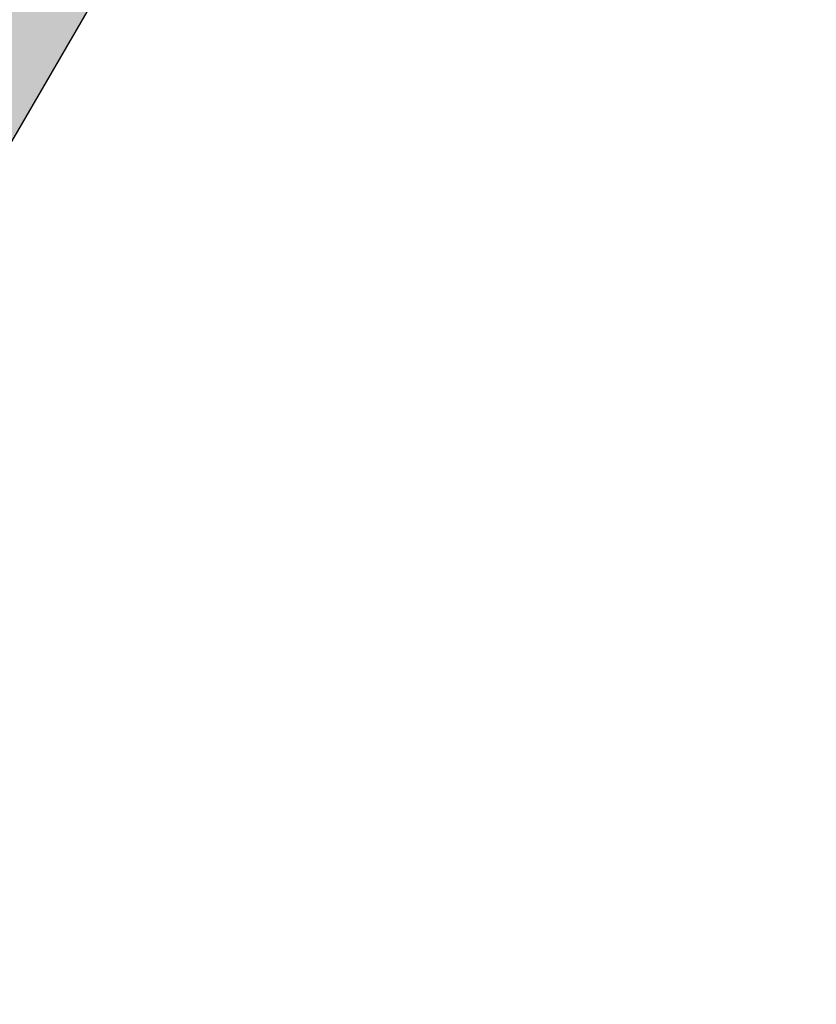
# Model space of a CAD drawing. Header units: metres. Extents: x 90616 to 91431, y 464084 to 465523.
# Tile 18 of 256: x 90847.132 to 90847.787, y 464279.848 to 464280.658. Entities that reach past the tile are written whole.
import ezdxf

# ---------------------------------------------------------------- set-up
doc = ezdxf.new("R2010")
doc.units = ezdxf.units.M
doc.layers.add('94.01_Rijbaan - road H', color=43, linetype='Continuous')
doc.layers.add('94.01_road', color=3, linetype='Continuous')

msp = doc.modelspace()

# ---------------------------------------------------------------- hatches: boundary and pattern name
at = {"layer": '94.01_Rijbaan - road H'}
h = msp.add_hatch(color=254, dxfattribs=at)
h.dxf.hatch_style = 1
h.paths.add_polyline_path([(91000.2208, 464586.76441), (90998.64983, 464583.62246), (90996.46263, 464579.1422), (90994.27542, 464574.62663), (90992.08817, 464570.14637), (90989.90097, 464565.63079), (90987.71372, 464561.15053), (90983.26873, 464552.18997), (90981.08152, 464547.70971), (90978.85901, 464543.22941), (90978.01233, 464541.5361), (90976.63653, 464538.74914), (90974.37875, 464534.26884), (90972.15623, 464529.78858), (90971.48594, 464528.41274), (90969.93375, 464525.34359), (90967.67597, 464520.86329), (90965.41818, 464516.41829), (90963.1604, 464511.93803), (90960.90261, 464507.49304), (90958.64487, 464503.01274), (90956.38708, 464498.56775), (90954.09402, 464494.12276), (90951.83624, 464489.67776), (90944.95707, 464476.34275), (90942.62875, 464471.89776), (90940.33569, 464467.48803), (90938.00737, 464463.04304), (90937.65459, 464462.33749), (90935.679, 464458.63332), (90933.35069, 464454.18829), (90928.69402, 464445.36884), (90926.3657, 464440.92385), (90919.27485, 464427.6947), (90916.91126, 464423.32167), (90916.55848, 464422.65139), (90914.54764, 464418.91195), (90912.18403, 464414.50223), (90909.78514, 464410.12778), (90907.42153, 464405.71805), (90905.02264, 464401.34362), (90902.62374, 464396.9339), (90900.22485, 464392.55945), (90897.7907, 464388.18501), (90895.53291, 464384.09278), (90895.39179, 464383.81056), (90890.52346, 464375.06168), (90888.12458, 464370.68722), (90885.65513, 464366.31279), (90883.22096, 464361.97361), (90880.78681, 464357.59918), (90878.31736, 464353.26001), (90875.88319, 464348.88556), (90874.08403, 464345.74583), (90873.90764, 464345.42834), (90873.41374, 464344.5464), (90868.47485, 464335.86805), (90867.73403, 464334.56279), (90865.97014, 464331.52889), (90863.50069, 464327.18973), (90861.03125, 464322.81528), (90858.56181, 464318.47611), (90856.05707, 464314.13695), (90853.58763, 464309.79779), (90851.96486, 464306.94028), (90851.11818, 464305.45863), (90848.61347, 464301.11944), (90843.67458, 464292.44112), (90841.16987, 464288.10195), (90839.97041, 464285.95), (90838.70042, 464283.76277), (90836.23098, 464279.42361), (90835.66652, 464278.43584), (90833.76153, 464275.08445), (90831.2568, 464270.74528), (90829.77513, 464268.13472), (90828.78735, 464266.37083), (90827.97597, 464264.95972), (90826.31791, 464262.03167), (90823.91902, 464257.65722), (90821.52014, 464253.2475), (90819.4158, 464249.58306), (90823.9189, 464241.02356), (90826.10625, 464244.88667), (90828.61096, 464249.22584), (90833.69097, 464257.8336), (90835.41957, 464260.72639), (90836.23096, 464262.1375), (90837.25402, 464263.86612), (90838.77096, 464266.44139), (90841.31096, 464270.74528), (90843.28651, 464274.06138), (90843.88624, 464275.04916), (90846.42624, 464279.35305), (90847.69623, 464281.54028), (90848.96625, 464283.65694), (90859.12624, 464300.87249), (90860.00819, 464302.35416), (90861.70152, 464305.17639), (90874.40152, 464326.69583), (90876.20069, 464329.72973), (90876.94152, 464330.99972), (90879.51679, 464335.33889), (90882.0568, 464339.64278), (90882.55069, 464340.52472), (90882.76235, 464340.84223), (90884.56151, 464343.98194), (90887.10152, 464348.28584), (90889.64152, 464352.625), (90904.66984, 464378.65999), (90904.81096, 464378.9775), (90907.13929, 464383.03445), (90909.64402, 464387.37361), (90914.58291, 464396.12249), (90916.9818, 464400.49695), (90919.38068, 464404.90667), (90921.7443, 464409.31639), (90924.14318, 464413.72611), (90926.15402, 464417.50084), (90926.5068, 464418.13584), (90928.90568, 464422.54556), (90931.2693, 464426.98915), (90933.63291, 464431.39887), (90935.96124, 464435.80857), (90938.32483, 464440.25356), (90940.6532, 464444.69855), (90943.01679, 464449.10828), (90945.34512, 464453.55331), (90947.2854, 464457.29275), (90947.67344, 464457.9983), (90950.00181, 464462.44329), (90952.29487, 464466.88829), (90954.62319, 464471.33328), (90959.2093, 464480.2233), (90961.50236, 464484.70356), (90963.79541, 464489.14855), (90966.08847, 464493.62886), (90968.38152, 464498.07385), (90972.89705, 464507.03441), (90975.15484, 464511.47941), (90979.67041, 464520.43997), (90981.22264, 464523.54439), (90981.9282, 464524.92023), (90986.37319, 464533.88079), (90987.7843, 464536.66775), (90988.59566, 464538.39637), (90990.85345, 464542.87663), (90993.0407, 464547.35689), (90995.26317, 464551.87246), (90997.48569, 464556.35272), (90999.6729, 464560.86829), (91001.89541, 464565.34855), (91004.08262, 464569.86413), (91007.71625, 464577.30773), (91008.45707, 464578.85996), (91010.34693, 464582.77463)])

# ---------------------------------------------------------------- linework, layer by layer
at = {"layer": '94.01_road'}
msp.add_lwpolyline([(90828.61096, 464249.22584), (90833.69097, 464257.8336), (90835.41957, 464260.72639), (90836.23096, 464262.1375), (90837.25402, 464263.86612), (90838.77096, 464266.44139), (90841.31096, 464270.74528), (90843.28651, 464274.06138), (90843.88624, 464275.04916), (90846.42624, 464279.35305), (90847.69623, 464281.54028), (90848.96625, 464283.65694), (90859.12624, 464300.87249)], dxfattribs=at)

doc.saveas('drawing.dxf')
